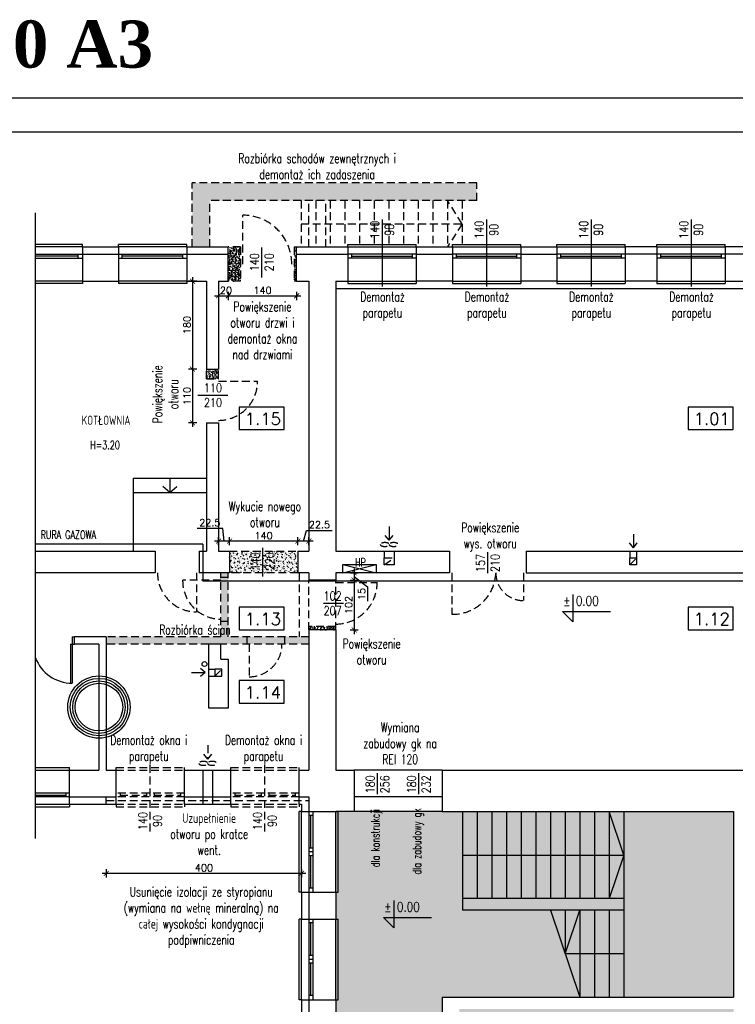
# Model space of a CAD drawing. Header units: millimetres. Extents: x 31969 to 285678, y -69766 to -1123.
# Tile 67 of 176: x 140281 to 141747, y -14344 to -12328. Entities that reach past the tile are written whole.
import ezdxf
from ezdxf.enums import TextEntityAlignment as Align
from ezdxf.lldxf.tags import DXFTag

# ---------------------------------------------------------------- set-up
doc = ezdxf.new("R2010")
doc.units = ezdxf.units.MM
doc.linetypes.add('KRE_16_8', pattern=[24, 16, -8])
for name, color, linetype in [('a-biblioteka', 251, 'Continuous'), ('a-izolacja 1', 3, 'Continuous'), ('a-koty', 1, 'Continuous'), ('a-opis 1', 3, 'Continuous'), ('a-opis 2', 1, 'Continuous'), ('a-opis 3', 15, 'Continuous'), ('a-opis stolarki 1', 3, 'Continuous'), ('a-przekrój 1', 3, 'Continuous'), ('a-ramka', 7, 'Continuous'), ('a-schody', 3, 'Continuous'), ('a-stolarka istniejąca', 3, 'Continuous'), ('a-stolarka okienna', 3, 'Continuous'), ('a-szkło', 4, 'Continuous'), ('a-szraf', 252, 'Continuous'), ('a-wentylacja', 3, 'Continuous'), ('a-wyburzenia i rozbiórki', 152, 'KRE_16_8'), ('a-wymiary', 11, 'Continuous'), ('a-ściany istniejące murowane', 6, 'Continuous')]:
    doc.layers.add(name, color=color, linetype=linetype)
doc.layers.add('a-pomocnicza', color=42, linetype='Continuous', plot=False)
doc.styles.add('MAREK', font='simplex.shx')
doc.styles.add('RS01507', font='romans.shx', dxfattribs={"width": 0.7, "height": 0.15})
doc.styles.add('STYLE2', font='timesbd.ttf')
doc.styles.add('WYMIAR', font='romans.shx', dxfattribs={"width": 0.8})
tags = doc.linetypes.add('DASHED', pattern=[0.75, 0.5, -0.25]).pattern_tags.tags
tags[6:7] = [DXFTag(74, 4), DXFTag(75, 0), DXFTag(340, '0'), DXFTag(46, 1.0), DXFTag(50, 0.0), DXFTag(44, 0.0), DXFTag(45, 0.0)]
tags[4:5] = [DXFTag(74, 4), DXFTag(75, 0), DXFTag(340, '0'), DXFTag(46, 1.0), DXFTag(50, 0.0), DXFTag(44, 0.0), DXFTag(45, 0.0)]
doc.dimstyles.new('MAREK', dxfattribs={"dimscale": 0.85, "dimtxt": 17, "dimasz": 12, "dimexe": 10, "dimexo": 0.625, "dimgap": 5, "dimtad": 1, "dimdec": 1, "dimdsep": 46, "dimtxsty": 'MAREK', "dimblk1": 'ARCHTICK', "dimblk2": 'ARCHTICK', "dimsah": 1, "dimcen": 2.5, "dimdle": 10, "dimadec": 0, "dimazin": 0, "dimtfac": 1, "dimtdec": 1, "dimtmove": 1, "dimatfit": 3, "dimldrblk": 'ARCHTICK', "dimfxl": 10, "dimfxlon": 1, "dimtolj": 1, "dimtzin": 0, "dimarcsym": 0})

# ---------------------------------------------------------------- blocks, each defined once
blk = doc.blocks.new('_ARCHTICK')
at = {"color": 0, "linetype": 'ByBlock', "const_width": 0.15}
blk.add_lwpolyline([(-0.5, -0.5), (0.5, 0.5)], dxfattribs=at)
blk = doc.blocks.new('*D56')
at = {"layer": 'a-wymiary', "color": 0, "lineweight": -2, "ltscale": 100}
for p, q in [((140957.4, -13460.6), (140974.4, -13460.6)), ((140965.9, -13452.1), (140965.9, -13484.1)), ((140957.4, -13475.6), (140974.4, -13475.6)), ((140965.9, -13468.1), (140993, -13489.4)), ((140993, -13489.4), (140993, -13518.6))]:
    blk.add_line(p, q, dxfattribs=at)
at = {"layer": 'DEFPOINTS', "color": 0, "ltscale": 100}
for p in [(140928.1, -13460.6), (140928.1, -13475.6), (140965.9, -13475.6)]:
    blk.add_point(p, dxfattribs=at)
at = {"layer": 'a-wymiary', "color": 0, "lineweight": -2, "ltscale": 100, "xscale": 10.2, "yscale": 10.2, "zscale": 10.2}
for p, rotation in [((140965.9, -13460.6), 90), ((140965.9, -13475.6), 270)]:
    blk.add_blockref('_ARCHTICK', p, dxfattribs=dict(at, rotation=rotation))
at = {"layer": 'a-wymiary', "color": 0, "ltscale": 100, "insert": (140981.5, -13504), "char_height": 14.45, "attachment_point": 5, "rotation": 90, "style": 'MAREK'}
blk.add_mtext('\\A1;15', dxfattribs=at)
blk = doc.blocks.new('*D57')
at = {"layer": 'a-wymiary', "color": 0, "lineweight": -2, "ltscale": 100}
for p, q in [((140957.4, -13475.6), (140974.4, -13475.6)), ((140965.9, -13467.1), (140965.9, -13586.1)), ((140957.4, -13577.6), (140974.4, -13577.6))]:
    blk.add_line(p, q, dxfattribs=at)
at = {"layer": 'DEFPOINTS', "color": 0, "ltscale": 100}
for p in [(140928.1, -13475.6), (140928.1, -13577.6), (140965.9, -13577.6)]:
    blk.add_point(p, dxfattribs=at)
at = {"layer": 'a-wymiary', "color": 0, "lineweight": -2, "ltscale": 100, "xscale": 10.2, "yscale": 10.2, "zscale": 10.2}
for p, rotation in [((140965.9, -13475.6), 90), ((140965.9, -13577.6), 270)]:
    blk.add_blockref('_ARCHTICK', p, dxfattribs=dict(at, rotation=rotation))
at = {"layer": 'a-wymiary', "color": 0, "ltscale": 100, "insert": (140954.4, -13526.6), "char_height": 14.45, "attachment_point": 5, "rotation": 90, "style": 'MAREK'}
blk.add_mtext('\\A1;102', dxfattribs=at)
blk = doc.blocks.new('*D134')
at = {"layer": 'a-wymiary', "color": 0, "lineweight": -2, "ltscale": 100}
for p, q in [((140634.8, -12855.1), (140634.8, -13052.1)), ((140643.3, -12863.6), (140626.3, -12863.6)), ((140643.3, -13043.6), (140626.3, -13043.6))]:
    blk.add_line(p, q, dxfattribs=at)
at = {"layer": 'DEFPOINTS', "color": 0, "ltscale": 100}
for p in [(140663.1, -12863.6), (140634.8, -13043.6), (140663.1, -13043.6)]:
    blk.add_point(p, dxfattribs=at)
at = {"layer": 'a-wymiary', "color": 0, "lineweight": -2, "ltscale": 100, "xscale": 10.2, "yscale": 10.2, "zscale": 10.2}
for p, rotation in [((140634.8, -12863.6), 90), ((140634.8, -13043.6), 270)]:
    blk.add_blockref('_ARCHTICK', p, dxfattribs=dict(at, rotation=rotation))
at = {"layer": 'a-wymiary', "color": 0, "ltscale": 100, "insert": (140623.3, -12953.6), "char_height": 14.45, "attachment_point": 5, "rotation": 90, "style": 'MAREK'}
blk.add_mtext('\\A1;180', dxfattribs=at)
blk = doc.blocks.new('*D135')
at = {"layer": 'a-wymiary', "color": 0, "lineweight": -2, "ltscale": 100}
for p, q in [((140634.8, -13035.1), (140634.8, -13162.1)), ((140643.3, -13043.6), (140626.3, -13043.6)), ((140643.3, -13153.6), (140626.3, -13153.6))]:
    blk.add_line(p, q, dxfattribs=at)
at = {"layer": 'DEFPOINTS', "color": 0, "ltscale": 100}
for p in [(140663.1, -13043.6), (140634.8, -13153.6), (140663.1, -13153.6)]:
    blk.add_point(p, dxfattribs=at)
at = {"layer": 'a-wymiary', "color": 0, "lineweight": -2, "ltscale": 100, "xscale": 10.2, "yscale": 10.2, "zscale": 10.2}
for p, rotation in [((140634.8, -13043.6), 90), ((140634.8, -13153.6), 270)]:
    blk.add_blockref('_ARCHTICK', p, dxfattribs=dict(at, rotation=rotation))
at = {"layer": 'a-wymiary', "color": 0, "ltscale": 100, "insert": (140623.3, -13098.6), "char_height": 14.45, "attachment_point": 5, "rotation": 90, "style": 'MAREK'}
blk.add_mtext('\\A1;110', dxfattribs=at)
blk = doc.blocks.new('*D136')
at = {"layer": 'a-wymiary', "color": 0, "lineweight": -2, "ltscale": 100}
for p, q in [((140861.8, -13395.9), (140868.5, -13373.8)), ((140868.5, -13373.8), (140921, -13373.8)), ((140881.6, -13395.9), (140842.1, -13395.9)), ((140850.6, -13404.4), (140850.6, -13387.4)), ((140873.1, -13404.4), (140873.1, -13387.4))]:
    blk.add_line(p, q, dxfattribs=at)
at = {"layer": 'DEFPOINTS', "color": 0, "ltscale": 100}
for p in [(140850.6, -13395.9), (140850.6, -13416.6), (140873.1, -13416.6)]:
    blk.add_point(p, dxfattribs=at)
at = {"layer": 'a-wymiary', "color": 0, "lineweight": -2, "ltscale": 100, "xscale": 10.2, "yscale": 10.2, "zscale": 10.2, "rotation": 180}
blk.add_blockref('_ARCHTICK', (140850.6, -13395.9), dxfattribs=at)
at = {"layer": 'a-wymiary', "color": 0, "lineweight": -2, "ltscale": 100, "xscale": 10.2, "yscale": 10.2, "zscale": 10.2}
blk.add_blockref('_ARCHTICK', (140873.1, -13395.9), dxfattribs=at)
at = {"layer": 'a-wymiary', "color": 0, "ltscale": 100, "insert": (140894.7, -13362.3), "char_height": 14.45, "attachment_point": 5, "style": 'MAREK'}
blk.add_mtext('\\A1;22.5', dxfattribs=at)
blk = doc.blocks.new('*D137')
at = {"layer": 'a-wymiary', "color": 0, "lineweight": -2, "ltscale": 100}
for p, q in [((140859.1, -13395.9), (140702.1, -13395.9)), ((140710.6, -13404.4), (140710.6, -13387.4)), ((140850.6, -13404.4), (140850.6, -13387.4))]:
    blk.add_line(p, q, dxfattribs=at)
at = {"layer": 'DEFPOINTS', "color": 0, "ltscale": 100}
for p in [(140710.6, -13395.9), (140710.6, -13416.6), (140850.6, -13416.6)]:
    blk.add_point(p, dxfattribs=at)
at = {"layer": 'a-wymiary', "color": 0, "lineweight": -2, "ltscale": 100, "xscale": 10.2, "yscale": 10.2, "zscale": 10.2, "rotation": 180}
blk.add_blockref('_ARCHTICK', (140710.6, -13395.9), dxfattribs=at)
at = {"layer": 'a-wymiary', "color": 0, "lineweight": -2, "ltscale": 100, "xscale": 10.2, "yscale": 10.2, "zscale": 10.2}
blk.add_blockref('_ARCHTICK', (140850.6, -13395.9), dxfattribs=at)
at = {"layer": 'a-wymiary', "color": 0, "ltscale": 100, "insert": (140780.6, -13384.4), "char_height": 14.45, "attachment_point": 5, "style": 'MAREK'}
blk.add_mtext('\\A1;140', dxfattribs=at)
blk = doc.blocks.new('*D138')
at = {"layer": 'a-wymiary', "color": 0, "lineweight": -2, "ltscale": 100}
for p, q in [((140696.6, -13369.7), (140644, -13369.7)), ((140699.3, -13395.9), (140696.6, -13369.7)), ((140719.1, -13395.9), (140679.6, -13395.9)), ((140688.1, -13404.4), (140688.1, -13387.4)), ((140710.6, -13404.4), (140710.6, -13387.4))]:
    blk.add_line(p, q, dxfattribs=at)
at = {"layer": 'DEFPOINTS', "color": 0, "ltscale": 100}
for p in [(140688.1, -13395.9), (140688.1, -13416.6), (140710.6, -13416.6)]:
    blk.add_point(p, dxfattribs=at)
at = {"layer": 'a-wymiary', "color": 0, "lineweight": -2, "ltscale": 100, "xscale": 10.2, "yscale": 10.2, "zscale": 10.2, "rotation": 180}
blk.add_blockref('_ARCHTICK', (140688.1, -13395.9), dxfattribs=at)
at = {"layer": 'a-wymiary', "color": 0, "lineweight": -2, "ltscale": 100, "xscale": 10.2, "yscale": 10.2, "zscale": 10.2}
blk.add_blockref('_ARCHTICK', (140710.6, -13395.9), dxfattribs=at)
at = {"layer": 'a-wymiary', "color": 0, "ltscale": 100, "insert": (140670.3, -13358.2), "char_height": 14.45, "attachment_point": 5, "style": 'MAREK'}
blk.add_mtext('\\A1;22.5', dxfattribs=at)
blk = doc.blocks.new('*D144')
at = {"layer": 'a-wymiary', "color": 0, "lineweight": -2, "ltscale": 100}
for p, q in [((140679.6, -12893.7), (140716.6, -12893.7)), ((140688.1, -12885.2), (140688.1, -12902.2)), ((140708.1, -12885.2), (140708.1, -12902.2))]:
    blk.add_line(p, q, dxfattribs=at)
at = {"layer": 'DEFPOINTS', "color": 0, "ltscale": 100}
for p in [(140688.1, -12863.6), (140708.1, -12863.6), (140708.1, -12893.7)]:
    blk.add_point(p, dxfattribs=at)
at = {"layer": 'a-wymiary', "color": 0, "lineweight": -2, "ltscale": 100, "xscale": 10.2, "yscale": 10.2, "zscale": 10.2, "rotation": 180}
blk.add_blockref('_ARCHTICK', (140688.1, -12893.7), dxfattribs=at)
at = {"layer": 'a-wymiary', "color": 0, "lineweight": -2, "ltscale": 100, "xscale": 10.2, "yscale": 10.2, "zscale": 10.2}
blk.add_blockref('_ARCHTICK', (140708.1, -12893.7), dxfattribs=at)
at = {"layer": 'a-wymiary', "color": 0, "ltscale": 100, "insert": (140703.1, -12882.3), "char_height": 14.45, "attachment_point": 5, "style": 'MAREK'}
blk.add_mtext('\\A1;20', dxfattribs=at)
blk = doc.blocks.new('*D145')
at = {"layer": 'a-wymiary', "color": 0, "lineweight": -2, "ltscale": 100}
for p, q in [((140699.6, -12893.7), (140856.6, -12893.7)), ((140708.1, -12885.2), (140708.1, -12902.2)), ((140848.1, -12885.2), (140848.1, -12902.2))]:
    blk.add_line(p, q, dxfattribs=at)
at = {"layer": 'DEFPOINTS', "color": 0, "ltscale": 100}
for p in [(140708.1, -12863.6), (140848.1, -12863.6), (140848.1, -12893.7)]:
    blk.add_point(p, dxfattribs=at)
at = {"layer": 'a-wymiary', "color": 0, "lineweight": -2, "ltscale": 100, "xscale": 10.2, "yscale": 10.2, "zscale": 10.2, "rotation": 180}
blk.add_blockref('_ARCHTICK', (140708.1, -12893.7), dxfattribs=at)
at = {"layer": 'a-wymiary', "color": 0, "lineweight": -2, "ltscale": 100, "xscale": 10.2, "yscale": 10.2, "zscale": 10.2}
blk.add_blockref('_ARCHTICK', (140848.1, -12893.7), dxfattribs=at)
at = {"layer": 'a-wymiary', "color": 0, "ltscale": 100, "insert": (140778.1, -12882.3), "char_height": 14.45, "attachment_point": 5, "style": 'MAREK'}
blk.add_mtext('\\A1;140', dxfattribs=at)
blk = doc.blocks.new('*D160')
at = {"layer": 'a-wymiary', "color": 0, "lineweight": -2, "ltscale": 100}
for p, q in [((140458.1, -14067.7), (140458.1, -14084.7)), ((140858.1, -14067.7), (140858.1, -14084.7)), ((140866.6, -14076.2), (140449.6, -14076.2))]:
    blk.add_line(p, q, dxfattribs=at)
at = {"layer": 'DEFPOINTS', "color": 0, "ltscale": 100}
for p in [(140458.1, -13924), (140858.1, -14004.8), (140458.1, -14076.2)]:
    blk.add_point(p, dxfattribs=at)
at = {"layer": 'a-wymiary', "color": 0, "lineweight": -2, "ltscale": 100, "xscale": 10.2, "yscale": 10.2, "zscale": 10.2, "rotation": 180}
blk.add_blockref('_ARCHTICK', (140458.1, -14076.2), dxfattribs=at)
at = {"layer": 'a-wymiary', "color": 0, "lineweight": -2, "ltscale": 100, "xscale": 10.2, "yscale": 10.2, "zscale": 10.2}
blk.add_blockref('_ARCHTICK', (140858.1, -14076.2), dxfattribs=at)
at = {"layer": 'a-wymiary', "color": 0, "ltscale": 100, "insert": (140658.1, -14064.7), "char_height": 14.45, "attachment_point": 5, "style": 'MAREK'}
blk.add_mtext('\\A1;400', dxfattribs=at)

msp = doc.modelspace()

# ---------------------------------------------------------------- hatches: boundary and pattern name
at = {"layer": 'a-szraf', "ltscale": 30}
h = msp.add_hatch(dxfattribs=at)
h.set_pattern_fill('DOTS', color=256, scale=3)
h.set_pattern_definition([(0, (0, -6601.763), (2.38125, 4.7625), [0, -4.7625])])
h.paths.add_polyline_path([(141743.07, -14353.63), (141181.07, -14353.63), (141181.07, -14592.13), (141743.07, -14592.13)])
h.paths.add_polyline_path([(141743.07, -13949.63), (140928.07, -13949.63), (140928.07, -14329.63), (141146.07, -14329.63), (141743.07, -14329.63)])
h.paths.add_polyline_path([(141146.07, -14329.63), (140928.07, -14329.63), (140928.07, -14592.13), (141146.07, -14592.13)])
at = {"layer": 'a-wyburzenia i rozbiórki'}
h = msp.add_hatch(dxfattribs=at)
h.set_pattern_fill('AR-CONC', color=256, scale=0.05, style=0)
h.paths.add_polyline_path([(140634.07, -12662.63), (140634.07, -12793.63), (140670.07, -12793.63), (140670.07, -12698.63), (141217.07, -12698.63), (141217.07, -12662.63)])
h = msp.add_hatch(dxfattribs=at)
h.set_pattern_fill('AR-CONC', color=256, scale=0.05, style=0)
h.paths.add_polyline_path([(140848.07, -12863.63), (140848.07, -12793.63), (140843.07, -12793.63), (140843.07, -12863.63)])
h.paths.add_polyline_path([(140733.07, -12793.63), (140708.07, -12793.63), (140708.07, -12863.63), (140733.07, -12863.63)])
h = msp.add_hatch(dxfattribs=at)
h.set_pattern_fill('AR-CONC', color=256, scale=0.05, style=0)
h.paths.add_polyline_path([(140688.07, -13043.63), (140663.07, -13043.63), (140663.07, -13063.63), (140688.07, -13063.63)])
h = msp.add_hatch(dxfattribs=at)
h.set_pattern_fill('AR-CONC', color=256, scale=0.05, style=0)
h.paths.add_polyline_path([(140850.57, -13460.63), (140850.57, -13416.63), (140710.57, -13416.63), (140710.57, -13460.63)])
h = msp.add_hatch(dxfattribs=at)
h.set_pattern_fill('AR-CONC', color=256, scale=0.05, style=0)
h.paths.add_polyline_path([(140823.07, -13591.63), (140823.07, -13606.63), (140873.07, -13606.63), (140873.07, -13591.63)])
h.paths.add_polyline_path([(140746.07, -13591.63), (140746.07, -13606.63), (140823.07, -13606.63), (140823.07, -13591.63)])
h.paths.add_polyline_path([(140708.07, -13591.63), (140708.07, -13560.63), (140693.07, -13560.63), (140693.07, -13591.63), (140458.07, -13591.63), (140458.07, -13606.63), (140668.07, -13606.63), (140693.07, -13606.63), (140746.07, -13606.63), (140746.07, -13591.63)])
h.paths.add_polyline_path([(140693.07, -13560.63), (140708.07, -13560.63), (140708.07, -13478.08), (140693.07, -13478.08)])
h.paths.add_polyline_path([(140708.07, -13470.63), (140708.07, -13460.63), (140693.07, -13460.63), (140693.07, -13470.63)])
h.paths.add_polyline_path([(140708.07, -13478.08), (140708.07, -13470.63), (140693.07, -13470.63), (140693.07, -13478.08)])
h = msp.add_hatch(dxfattribs=at)
h.set_pattern_fill('AR-CONC', color=256, scale=0.05, style=0)
h.paths.add_polyline_path([(140928.07, -13570.63), (140873.07, -13570.63), (140873.07, -13577.63), (140928.07, -13577.63)])

# ---------------------------------------------------------------- linework, layer by layer
at = {"layer": 'a-biblioteka', "ltscale": 0.5}
for p, q in [((140942.98, -13443.76), (141011.24, -13460.63)), ((140942.98, -13460.63), (141011.24, -13443.76))]:
    msp.add_line(p, q, dxfattribs=at)
msp.add_lwpolyline([(141011.24, -13460.63), (140942.98, -13460.63), (140942.98, -13443.76), (141011.24, -13443.76)], close=True, dxfattribs=at)
at = {"layer": 'a-izolacja 1'}
for p, q in [((140409.07, -12808.63), (140483.07, -12808.63)), ((140623.07, -12808.63), (140708.07, -12808.63)), ((140848.07, -12808.63), (140953.07, -12808.63)), ((141093.07, -12808.63), (141167.07, -12808.63)), ((141307.07, -12808.63), (141381.07, -12808.63)), ((141586.07, -12808.63), (141521.07, -12808.63)), ((141834.07, -12808.63), (141726.07, -12808.63)), ((140383.07, -13919.63), (140478.07, -13919.63)), ((140458.07, -13934.63), (140458.07, -13919.63)), ((140618.07, -13919.63), (140713.07, -13919.63)), ((140853.07, -13919.63), (140873.07, -13919.63)), ((140873.07, -13919.63), (140873.07, -13949.63)), ((140873.07, -14114.63), (140873.07, -14169.63)), ((140873.07, -14334.63), (140873.07, -14389.63))]:
    msp.add_line(p, q, dxfattribs=at)
at = {"layer": 'a-koty'}
for points in [[(141413.73, -13505.19), (141413.73, -13561.06), (141392.51, -13539.84), (141491.16, -13539.84)], [(141047.1, -14131.68), (141047.1, -14187.55), (141025.88, -14166.32), (141124.53, -14166.32)]]:
    msp.add_lwpolyline(points, dxfattribs=at)
at = {"layer": 'a-opis 3'}
for points in [[(140822.51, -13121.26), (140730.6, -13121.26), (140730.6, -13167.49), (140822.51, -13167.49)], [(141741.97, -13121.26), (141650.05, -13121.26), (141650.05, -13167.49), (141741.97, -13167.49)], [(140822.51, -13531.07), (140730.6, -13531.07), (140730.6, -13577.31), (140822.51, -13577.31)], [(141741.97, -13531.07), (141650.05, -13531.07), (141650.05, -13577.31), (141741.97, -13577.31)], [(140822.51, -13681.39), (140730.6, -13681.39), (140730.6, -13727.62), (140822.51, -13727.62)]]:
    msp.add_lwpolyline(points, close=True, dxfattribs=at)
at = {"layer": 'a-opis stolarki 1'}
for p, q in [((141023.07, -12737.42), (141023.07, -12874.54)), ((141237.07, -12737.42), (141237.07, -12874.54)), ((141451.07, -12737.42), (141451.07, -12874.54)), ((141656.07, -12737.42), (141656.07, -12874.54)), ((140776.87, -12856), (140776.87, -12794.71)), ((140645.49, -13097.29), (140706.78, -13097.29)), ((140778.23, -13409.75), (140778.23, -13468.37)), ((141239.57, -13459.29), (141239.57, -13418.25)), ((141239.57, -13461.29), (141239.57, -13420.25)), ((140903.19, -13523.13), (140944.24, -13523.13)), ((141013.57, -13912.14), (141013.57, -13871.09)), ((141013.57, -13914.14), (141013.57, -13873.09)), ((141098.57, -13912.14), (141098.57, -13871.09)), ((141098.57, -13914.14), (141098.57, -13873.09))]:
    msp.add_line(p, q, dxfattribs=at)
at = {"layer": 'a-pomocnicza', "ltscale": 100}
for radius in [63.76, 58.76, 53.76, 48.76]:
    msp.add_circle((140443.07, -13735.63), radius, dxfattribs=at)
at = {"layer": 'a-przekrój 1', "ltscale": 100}
msp.add_circle((140659.32, -13647.55), 5, dxfattribs=at)
at = {"layer": 'a-ramka', "ltscale": 0.5}
for points in [[(144061.38, -15458.17), (139861.38, -15458.17), (139861.38, -12488.17), (144061.38, -12488.17)], [(140111.38, -12558.17), (143991.38, -12558.17), (143991.38, -15388.17), (140111.38, -15388.17)]]:
    msp.add_lwpolyline(points, close=True, dxfattribs=at)
at = {"layer": 'a-schody'}
for p, q in [((140513.07, -13266.63), (140513.07, -13416.63)), ((140513.07, -13266.63), (140663.07, -13266.63)), ((140588.07, -13296.63), (140573.73, -13284.02)), ((140588.07, -13266.63), (140588.07, -13296.63)), ((140588.07, -13296.63), (140602.41, -13284.02)), ((140513.07, -13296.63), (140663.07, -13296.63)), ((141188.07, -13949.63), (141188.07, -14127.63)), ((141218.07, -13949.63), (141218.07, -14127.63)), ((141248.07, -13949.63), (141248.07, -14127.63)), ((141278.07, -13949.63), (141278.07, -14127.63)), ((141308.07, -13949.63), (141308.07, -14127.63)), ((141338.07, -13949.63), (141338.07, -14127.63)), ((141368.07, -13949.63), (141368.07, -14127.63)), ((141398.07, -13949.63), (141398.07, -14127.63)), ((141428.07, -13949.63), (141428.07, -14127.63)), ((141458.07, -13949.63), (141458.07, -14127.63)), ((141488.07, -13949.63), (141488.07, -14127.63)), ((141518.07, -14038.63), (141488.07, -13949.63)), ((141518.07, -13949.63), (141518.07, -14127.63)), ((141188.07, -14038.63), (141518.07, -14038.63)), ((141518.07, -14038.63), (141488.07, -14127.63)), ((141518.07, -14127.63), (141188.07, -14127.63)), ((141188.07, -14127.63), (141188.07, -14151.63)), ((141518.07, -14127.63), (141518.07, -14151.63)), ((141518.07, -14151.63), (141188.07, -14151.63)), ((141368.07, -14151.63), (141428.07, -14329.63)), ((141398.07, -14151.63), (141398.07, -14240.63)), ((141398.07, -14240.63), (141428.07, -14151.63)), ((141428.07, -14151.63), (141428.07, -14329.63)), ((141458.07, -14151.63), (141458.07, -14329.63)), ((141488.07, -14151.63), (141488.07, -14329.63)), ((141518.07, -14151.63), (141518.07, -14329.63)), ((141518.07, -14240.63), (141398.07, -14240.63))]:
    msp.add_line(p, q, dxfattribs=at)
at = {"layer": 'a-stolarka istniejąca', "ltscale": 40}
for p, q in [((140385.07, -13606.63), (140385.07, -13686.57)), ((140385.07, -13606.63), (140388.07, -13606.63)), ((140388.07, -13591.63), (140388.07, -13606.63)), ((140388.07, -13591.63), (140393.07, -13591.63)), ((140388.07, -13606.63), (140393.07, -13606.63)), ((140388.07, -13606.63), (140393.07, -13606.63)), ((140388.07, -13606.63), (140388.07, -13686.63))]:
    msp.add_line(p, q, dxfattribs=at)
msp.add_arc((140388.07, -13606.63), 80, 200.36413, 270, dxfattribs=at)
at = {"layer": 'a-stolarka okienna', "ltscale": 40}
for p, q in [((140409.07, -12788.63), (140313.07, -12788.63)), ((140409.07, -12793.63), (140409.07, -12788.63)), ((140483.07, -12793.63), (140483.07, -12788.63)), ((140623.07, -12788.63), (140483.07, -12788.63)), ((140623.07, -12793.63), (140623.07, -12788.63)), ((140953.07, -12793.63), (140953.07, -12788.63)), ((140953.07, -12788.63), (141093.07, -12788.63)), ((141093.07, -12793.63), (141093.07, -12788.63)), ((141167.07, -12793.63), (141167.07, -12788.63)), ((141167.07, -12788.63), (141307.07, -12788.63)), ((141307.07, -12793.63), (141307.07, -12788.63)), ((141381.07, -12793.63), (141381.07, -12788.63)), ((141381.07, -12788.63), (141521.07, -12788.63)), ((141521.07, -12793.63), (141521.07, -12788.63)), ((141586.07, -12793.63), (141586.07, -12788.63)), ((141586.07, -12788.63), (141726.07, -12788.63)), ((141726.07, -12793.63), (141726.07, -12788.63)), ((140409.07, -12868.63), (140313.07, -12868.63)), ((140409.07, -12863.63), (140409.07, -12868.63)), ((140483.07, -12863.63), (140483.07, -12868.63)), ((140623.07, -12868.63), (140483.07, -12868.63)), ((140623.07, -12863.63), (140623.07, -12868.63)), ((140953.07, -12863.63), (140953.07, -12868.63)), ((140953.07, -12868.63), (141093.07, -12868.63)), ((141093.07, -12863.63), (141093.07, -12868.63)), ((141167.07, -12863.63), (141167.07, -12868.63)), ((141167.07, -12868.63), (141307.07, -12868.63)), ((141307.07, -12863.63), (141307.07, -12868.63)), ((141381.07, -12863.63), (141381.07, -12868.63)), ((141381.07, -12868.63), (141521.07, -12868.63)), ((141521.07, -12863.63), (141521.07, -12868.63)), ((141586.07, -12863.63), (141586.07, -12868.63)), ((141586.07, -12868.63), (141726.07, -12868.63)), ((141726.07, -12863.63), (141726.07, -12868.63)), ((140313.07, -13859.63), (140383.07, -13859.63)), ((140383.07, -13864.63), (140383.07, -13859.63)), ((140313.07, -13939.63), (140383.07, -13939.63)), ((140383.07, -13934.63), (140383.07, -13939.63)), ((140858.07, -13949.63), (140853.07, -13949.63)), ((140853.07, -14114.63), (140853.07, -13949.63)), ((140928.07, -13949.63), (140933.07, -13949.63)), ((140933.07, -14114.63), (140933.07, -13949.63)), ((140858.07, -14114.63), (140853.07, -14114.63)), ((140928.07, -14114.63), (140933.07, -14114.63)), ((140858.07, -14169.63), (140853.07, -14169.63)), ((140853.07, -14334.63), (140853.07, -14169.63)), ((140928.07, -14169.63), (140933.07, -14169.63)), ((140933.07, -14334.63), (140933.07, -14169.63)), ((140858.07, -14334.63), (140853.07, -14334.63)), ((140928.07, -14334.63), (140933.07, -14334.63))]:
    msp.add_line(p, q, dxfattribs=at)
at = {"layer": 'a-stolarka okienna', "linetype": 'DASHED', "lineweight": 25, "ltscale": 20}
for p, q in [((140409.07, -12793.63), (140313.07, -12793.63)), ((140623.07, -12793.63), (140483.07, -12793.63)), ((140953.07, -12793.63), (141093.07, -12793.63)), ((141167.07, -12793.63), (141307.07, -12793.63)), ((141381.07, -12793.63), (141521.07, -12793.63)), ((141586.07, -12793.63), (141726.07, -12793.63)), ((140409.07, -12863.63), (140313.07, -12863.63)), ((140623.07, -12863.63), (140483.07, -12863.63)), ((140953.07, -12863.63), (141093.07, -12863.63)), ((141167.07, -12863.63), (141307.07, -12863.63)), ((141381.07, -12863.63), (141521.07, -12863.63)), ((141586.07, -12863.63), (141726.07, -12863.63)), ((140313.07, -13864.63), (140383.07, -13864.63)), ((140655.88, -13864.63), (140655.88, -13934.63)), ((140675.88, -13864.63), (140675.88, -13934.63)), ((140313.07, -13934.63), (140383.07, -13934.63)), ((140858.07, -14114.63), (140858.07, -13949.63)), ((140928.07, -14114.63), (140928.07, -13949.63)), ((140858.07, -14334.63), (140858.07, -14169.63)), ((140928.07, -14334.63), (140928.07, -14169.63))]:
    msp.add_line(p, q, dxfattribs=at)
at = {"layer": 'a-stolarka okienna'}
for p, q in [((140313.07, -12808.63), (140409.07, -12808.63)), ((140313.07, -12816.63), (140408.85, -12816.63)), ((140400.85, -12816.63), (140400.85, -12808.63)), ((140483.07, -12808.63), (140623.07, -12808.63)), ((140483.07, -12816.63), (140622.85, -12816.63)), ((140490.85, -12816.63), (140490.85, -12808.63)), ((140614.85, -12816.63), (140614.85, -12808.63)), ((141093.07, -12808.63), (140953.07, -12808.63)), ((141093.07, -12816.63), (140953.3, -12816.63)), ((140961.3, -12816.63), (140961.3, -12808.63)), ((141085.3, -12816.63), (141085.3, -12808.63)), ((141307.07, -12808.63), (141167.07, -12808.63)), ((141307.07, -12816.63), (141167.3, -12816.63)), ((141175.3, -12816.63), (141175.3, -12808.63)), ((141299.3, -12816.63), (141299.3, -12808.63)), ((141521.07, -12808.63), (141381.07, -12808.63)), ((141521.07, -12816.63), (141381.3, -12816.63)), ((141389.3, -12816.63), (141389.3, -12808.63)), ((141513.3, -12816.63), (141513.3, -12808.63)), ((141726.07, -12808.63), (141586.07, -12808.63)), ((141726.07, -12816.63), (141586.3, -12816.63)), ((141594.3, -12816.63), (141594.3, -12808.63)), ((141718.3, -12816.63), (141718.3, -12808.63)), ((140383.07, -13911.63), (140313.07, -13911.63)), ((140383.07, -13919.63), (140313.07, -13919.63)), ((140375.3, -13911.63), (140375.3, -13919.63)), ((140873.07, -13949.63), (140873.07, -14114.63)), ((140881.07, -13957.4), (140873.07, -13957.4)), ((140881.07, -13949.63), (140881.07, -14114.4)), ((140881.07, -14024.24), (140873.07, -14024.24)), ((140881.07, -14032.13), (140873.07, -14032.13)), ((140881.07, -14039.9), (140873.07, -14039.9)), ((140881.07, -14106.4), (140873.07, -14106.4)), ((140873.07, -14169.63), (140873.07, -14334.63)), ((140881.07, -14169.63), (140881.07, -14334.4)), ((140881.07, -14177.4), (140873.07, -14177.4)), ((140881.07, -14244.24), (140873.07, -14244.24)), ((140881.07, -14252.13), (140873.07, -14252.13)), ((140881.07, -14259.9), (140873.07, -14259.9)), ((140881.07, -14326.4), (140873.07, -14326.4))]:
    msp.add_line(p, q, dxfattribs=at)
at = {"layer": 'a-stolarka okienna', "linetype": 'DASHED', "lineweight": 25, "ltscale": 40}
for p, q in [((140928.07, -12878.63), (143121.07, -12878.63)), ((140656.09, -13402.24), (140313.07, -13402.24)), ((140656.09, -13402.24), (140656.09, -13478.08)), ((143522.33, -13478.08), (140656.09, -13478.08)), ((141146.07, -13864.63), (140966.07, -13864.63)), ((141146.07, -13919.63), (140966.07, -13919.63)), ((141146.07, -13949.63), (140966.07, -13949.63))]:
    msp.add_line(p, q, dxfattribs=at)
at = {"layer": 'a-szkło', "ltscale": 2}
for p, q in [((140400.85, -12812.63), (140313.07, -12812.63)), ((140614.85, -12812.63), (140490.85, -12812.63)), ((140961.3, -12812.63), (141085.3, -12812.63)), ((141175.3, -12812.63), (141299.3, -12812.63)), ((141389.3, -12812.63), (141513.3, -12812.63)), ((141594.3, -12812.63), (141718.3, -12812.63)), ((140313.07, -13915.63), (140375.3, -13915.63)), ((140877.07, -14024.24), (140877.07, -13957.4)), ((140877.07, -14106.4), (140877.07, -14039.9)), ((140877.07, -14244.24), (140877.07, -14177.4)), ((140877.07, -14326.4), (140877.07, -14259.9))]:
    msp.add_line(p, q, dxfattribs=at)
at = {"layer": 'a-wentylacja', "linetype": 'DASHED', "ltscale": 0.009}
for p, q in [((141037.8, -13394.02), (141029.65, -13384.27)), ((141037.8, -13365.9), (141037.8, -13394.02)), ((141037.8, -13394.02), (141045.95, -13384.27)), ((141537.8, -13381.26), (141537.8, -13409.38)), ((141537.8, -13409.38), (141529.65, -13399.63)), ((141537.8, -13409.38), (141545.95, -13399.63)), ((140632.71, -13664.9), (140660.83, -13664.9)), ((140660.83, -13664.9), (140651.08, -13656.75)), ((140660.83, -13664.9), (140651.08, -13673.05))]:
    msp.add_line(p, q, dxfattribs=at)
at = {"layer": 'a-wentylacja', "linetype": 'KRE_16_8'}
for p, q in [((141027.57, -13416.63), (141027.57, -13430.13)), ((141047.57, -13416.63), (141047.57, -13430.13)), ((141530.57, -13416.63), (141530.57, -13430.13)), ((141544.57, -13416.63), (141544.57, -13430.13)), ((141027.57, -13444.13), (141047.57, -13430.13)), ((141530.57, -13444.13), (141544.57, -13430.13)), ((140668.07, -13658.13), (140681.58, -13658.13)), ((140680.57, -13672.13), (140694.57, -13658.13)), ((140668.07, -13672.13), (140681.58, -13672.13))]:
    msp.add_line(p, q, dxfattribs=at)
for points in [[(141027.57, -13444.13), (141027.57, -13430.13), (141047.57, -13430.13), (141047.57, -13444.13)], [(141530.57, -13444.13), (141530.57, -13430.13), (141544.57, -13430.13), (141544.57, -13444.13)], [(140680.57, -13672.13), (140694.57, -13672.13), (140694.57, -13658.13), (140680.57, -13658.13)]]:
    msp.add_lwpolyline(points, close=True, dxfattribs=at)
at = {"layer": 'a-wyburzenia i rozbiórki'}
for p, q in [((140634.07, -12793.63), (140634.07, -12662.63)), ((141217.07, -12662.63), (140634.07, -12662.63)), ((141217.07, -12698.63), (141217.07, -12662.63)), ((140670.07, -12793.63), (140670.07, -12698.63)), ((141217.07, -12698.63), (140670.07, -12698.63)), ((140857.07, -12698.63), (140857.07, -12793.63)), ((140873.07, -12793.63), (140873.07, -12698.63)), ((140887.07, -12698.63), (140887.07, -12793.63)), ((140908.07, -12793.63), (140908.07, -12698.63)), ((140917.07, -12698.63), (140917.07, -12793.63)), ((140947.07, -12698.63), (140947.07, -12793.63)), ((140977.07, -12698.63), (140977.07, -12793.63)), ((141007.07, -12698.63), (141007.07, -12793.63)), ((141037.07, -12698.63), (141037.07, -12793.63)), ((141067.07, -12698.63), (141067.07, -12793.63)), ((141097.07, -12698.63), (141097.07, -12793.63)), ((141127.07, -12698.63), (141127.07, -12793.63)), ((141157.07, -12698.63), (141157.07, -12793.63)), ((141187.07, -12746.13), (141157.07, -12698.63)), ((141187.07, -12698.63), (141187.07, -12793.63)), ((140738.07, -12828.63), (140738.07, -12728.63)), ((140857.07, -12746.13), (141187.07, -12746.13)), ((141187.07, -12746.13), (141157.07, -12793.63)), ((140733.07, -12793.63), (140708.07, -12793.63)), ((140733.07, -12793.63), (140733.07, -12863.63)), ((140843.07, -12793.63), (140843.07, -12863.63)), ((140843.07, -12793.63), (140848.07, -12793.63)), ((140733.07, -12863.63), (140708.07, -12863.63)), ((140848.07, -12863.63), (140843.07, -12863.63)), ((140663.07, -13063.63), (140663.07, -13043.63)), ((140688.07, -13063.63), (140688.07, -13043.63)), ((140663.07, -13063.63), (140688.07, -13063.63)), ((140688.07, -13068.63), (140768.07, -13068.63)), ((140710.57, -13416.63), (140850.57, -13416.63)), ((140643.07, -13460.63), (140643.07, -13540.63)), ((140693.07, -13591.63), (140693.07, -13460.63)), ((140708.07, -13591.63), (140708.07, -13460.63)), ((140850.57, -13460.63), (140710.57, -13460.63)), ((140853.07, -13460.63), (140853.07, -13591.63)), ((141166.07, -13460.63), (141166.07, -13545.6)), ((141313.07, -13460.63), (141313.07, -13517.63)), ((140693.07, -13475.63), (140614.59, -13475.63)), ((140708.07, -13470.63), (140693.07, -13470.63)), ((140873.07, -13577.63), (140873.07, -13475.63)), ((140928.07, -13577.63), (140928.07, -13475.63)), ((140928.07, -13480.63), (141013.07, -13480.63)), ((140708.07, -13560.63), (140693.07, -13560.63)), ((140928.07, -13570.63), (140873.07, -13570.63)), ((140693.07, -13591.63), (140458.07, -13591.63)), ((140668.07, -13606.63), (140458.07, -13606.63)), ((140873.07, -13606.63), (140693.07, -13606.63)), ((140873.07, -13591.63), (140708.07, -13591.63)), ((140746.07, -13591.63), (140746.07, -13606.63)), ((140751.07, -13606.63), (140751.07, -13673.63)), ((140823.07, -13591.63), (140823.07, -13606.63)), ((140666.1, -13813.9), (140666.1, -13842.02)), ((140666.1, -13842.02), (140657.96, -13832.27)), ((140666.1, -13842.02), (140674.25, -13832.27)), ((140478.07, -13864.63), (140478.07, -13859.63)), ((140478.07, -13859.63), (140618.07, -13859.63)), ((140478.07, -13864.63), (140618.07, -13864.63)), ((140548.07, -13990.06), (140548.07, -13852.93)), ((140618.07, -13864.63), (140618.07, -13859.63)), ((140713.07, -13864.63), (140713.07, -13859.63)), ((140713.07, -13859.63), (140853.07, -13859.63)), ((140713.07, -13864.63), (140853.07, -13864.63)), ((140783.07, -13990.06), (140783.07, -13852.93)), ((140853.07, -13864.63), (140853.07, -13859.63)), ((140458.07, -13927.13), (140873.07, -13927.13)), ((140618.07, -13919.63), (140478.07, -13919.63)), ((140618.07, -13911.63), (140478.3, -13911.63)), ((140486.3, -13911.63), (140486.3, -13919.63)), ((140486.3, -13915.63), (140540.3, -13915.63)), ((140540.3, -13911.63), (140540.3, -13919.63)), ((140556.07, -13911.63), (140556.07, -13919.63)), ((140556.07, -13915.63), (140610.3, -13915.63)), ((140610.3, -13911.63), (140610.3, -13919.63)), ((140853.07, -13919.63), (140713.07, -13919.63)), ((140853.07, -13911.63), (140713.3, -13911.63)), ((140721.3, -13911.63), (140721.3, -13919.63)), ((140721.3, -13915.63), (140775.3, -13915.63)), ((140775.3, -13911.63), (140775.3, -13919.63)), ((140791.07, -13911.63), (140791.07, -13919.63)), ((140791.07, -13915.63), (140845.3, -13915.63)), ((140845.3, -13911.63), (140845.3, -13919.63)), ((140478.07, -13934.63), (140478.07, -13939.63)), ((140478.07, -13934.63), (140618.07, -13934.63)), ((140478.07, -13939.63), (140618.07, -13939.63)), ((140618.07, -13934.63), (140618.07, -13939.63)), ((140713.07, -13934.63), (140713.07, -13939.63)), ((140713.07, -13934.63), (140853.07, -13934.63)), ((140713.07, -13939.63), (140853.07, -13939.63)), ((140853.07, -13934.63), (140853.07, -13939.63))]:
    msp.add_line(p, q, dxfattribs=at)
for centre, radius, start, end in [((140738.07, -12828.63), 100, 0, 90), ((140688.07, -13068.63), 80, 270, 0), ((140643.07, -13460.63), 80, 180, 270), ((141168.07, -13457.57), 88.05, 268.69849, 358.01306), ((141313.07, -13460.63), 57, 180, 270), ((140693.07, -13477.13), 78.5, 178.90511, 270), ((140928.07, -13480.63), 85, 270, 0), ((140751.07, -13606.63), 67, 270, 0)]:
    msp.add_arc(centre, radius, start, end, dxfattribs=at)
at = {"layer": 'a-wyburzenia i rozbiórki', "extrusion": (0, 0, -1)}
for centre in [(141028.74, -13402.78), (141046.76, -13402.78), (140657.04, -13850.78), (140675.06, -13850.78)]:
    msp.add_ellipse(centre, major_axis=(-9.4, 0), ratio=0.4166685, dxfattribs=at)
at = {"layer": 'a-ściany istniejące murowane'}
for p, q in [((140313.07, -14004.63), (140313.07, -12723.63)), ((140409.07, -12793.63), (140483.07, -12793.63)), ((140409.07, -12793.63), (140409.07, -12863.63)), ((140483.07, -12793.63), (140483.07, -12863.63)), ((140623.07, -12793.63), (140708.07, -12793.63)), ((140623.07, -12793.63), (140623.07, -12863.63)), ((140708.07, -12863.63), (140708.07, -12793.63)), ((140848.07, -12793.63), (140953.07, -12793.63)), ((140848.07, -12863.63), (140848.07, -12793.63)), ((140953.07, -12793.63), (140953.07, -12863.63)), ((141093.07, -12793.63), (141093.07, -12863.63)), ((141093.07, -12793.63), (141167.07, -12793.63)), ((141167.07, -12793.63), (141167.07, -12863.63)), ((141307.07, -12793.63), (141307.07, -12863.63)), ((141307.07, -12793.63), (141381.07, -12793.63)), ((141381.07, -12793.63), (141381.07, -12863.63)), ((141521.07, -12793.63), (141521.07, -12863.63)), ((141586.07, -12793.63), (141521.07, -12793.63)), ((141586.07, -12793.63), (141586.07, -12863.63)), ((141726.07, -12793.63), (141726.07, -12863.63)), ((141834.07, -12793.63), (141726.07, -12793.63)), ((140409.07, -12863.63), (140483.07, -12863.63)), ((140623.07, -12863.63), (140663.07, -12863.63)), ((140663.07, -12863.63), (140663.07, -13043.63)), ((140688.07, -12863.63), (140708.07, -12863.63)), ((140688.07, -12863.63), (140688.07, -13043.63)), ((140848.07, -12863.63), (140873.07, -12863.63)), ((140873.07, -12863.63), (140873.07, -13416.63)), ((140928.07, -12863.63), (140953.07, -12863.63)), ((140928.07, -12863.63), (140928.07, -13416.63)), ((141167.07, -12863.63), (141093.07, -12863.63)), ((141381.07, -12863.63), (141307.07, -12863.63)), ((141586.07, -12863.63), (141521.07, -12863.63)), ((141726.07, -12863.63), (141834.07, -12863.63)), ((140663.07, -13043.63), (140688.07, -13043.63)), ((140663.07, -13153.63), (140663.07, -13416.63)), ((140663.07, -13153.63), (140688.07, -13153.63)), ((140688.07, -13153.63), (140688.07, -13416.63)), ((140313.07, -13416.63), (140558.07, -13416.63)), ((140558.07, -13416.63), (140558.07, -13460.63)), ((140648.07, -13416.63), (140663.07, -13416.63)), ((140648.07, -13416.63), (140648.07, -13460.63)), ((140688.07, -13416.63), (140710.57, -13416.63)), ((140710.57, -13416.63), (140710.57, -13460.63)), ((140850.57, -13416.63), (140850.57, -13460.63)), ((140850.57, -13416.63), (140873.07, -13416.63)), ((140928.07, -13416.63), (141161.07, -13416.63)), ((141161.07, -13416.63), (141161.07, -13460.63)), ((141318.07, -13416.63), (141318.07, -13460.63)), ((141318.07, -13416.63), (142127.07, -13416.63)), ((140558.07, -13460.63), (140313.07, -13460.63)), ((140710.57, -13460.63), (140648.07, -13460.63)), ((140873.07, -13460.63), (140850.57, -13460.63)), ((140873.07, -13460.63), (140873.07, -13475.63)), ((140928.07, -13460.63), (140928.07, -13475.63)), ((141161.07, -13460.63), (140928.07, -13460.63)), ((141318.07, -13460.63), (141986.07, -13460.63)), ((140928.07, -13475.63), (140873.07, -13475.63)), ((140873.07, -13577.63), (140873.07, -13864.63)), ((140928.07, -13577.63), (140873.07, -13577.63)), ((140928.07, -13577.63), (140928.07, -13864.63)), ((140393.07, -13606.63), (140393.07, -13591.63)), ((140458.07, -13591.63), (140393.07, -13591.63)), ((140443.07, -13606.63), (140393.07, -13606.63)), ((140443.07, -13606.63), (140443.07, -13864.63)), ((140458.07, -13591.63), (140458.07, -13864.63)), ((140668.07, -13737.63), (140668.07, -13606.63)), ((140693.07, -13606.63), (140668.07, -13606.63)), ((140693.07, -13637.63), (140693.07, -13606.63)), ((140693.07, -13637.63), (140708.07, -13637.63)), ((140708.07, -13637.63), (140708.07, -13737.63)), ((140708.07, -13737.63), (140668.07, -13737.63)), ((140383.07, -13864.63), (140443.07, -13864.63)), ((140383.07, -13934.63), (140383.07, -13864.63)), ((140458.07, -13864.63), (140478.07, -13864.63)), ((140478.07, -13934.63), (140478.07, -13864.63)), ((140618.07, -13864.63), (140713.07, -13864.63)), ((140618.07, -13934.63), (140618.07, -13864.63)), ((140713.07, -13934.63), (140713.07, -13864.63)), ((140853.07, -13864.63), (140873.07, -13864.63)), ((140853.07, -13934.63), (140853.07, -13864.63)), ((140928.07, -13864.63), (140966.07, -13864.63)), ((140966.07, -13864.63), (140966.07, -13949.63)), ((141146.07, -13864.63), (141831.07, -13864.63)), ((141146.07, -13864.63), (141146.07, -13949.63)), ((140383.07, -13934.63), (140478.07, -13934.63)), ((140618.07, -13934.63), (140713.07, -13934.63)), ((140853.07, -13934.63), (140858.07, -13934.63)), ((140858.07, -13934.63), (140858.07, -13949.63)), ((140858.07, -13949.63), (140928.07, -13949.63)), ((140966.07, -13949.63), (140928.07, -13949.63)), ((141146.07, -13949.63), (141743.07, -13949.63)), ((141743.07, -13949.63), (141743.07, -14329.63)), ((140858.07, -14114.63), (140858.07, -14169.63)), ((140858.07, -14114.63), (140928.07, -14114.63)), ((140928.07, -14114.63), (140928.07, -14169.63)), ((140858.07, -14169.63), (140928.07, -14169.63)), ((141146.07, -14329.63), (141743.07, -14329.63)), ((141146.07, -14329.63), (141146.07, -14592.13)), ((140858.07, -14334.63), (140858.07, -14389.63)), ((140858.07, -14334.63), (140928.07, -14334.63)), ((140928.07, -14334.63), (140928.07, -14389.63))]:
    msp.add_line(p, q, dxfattribs=at)

# ---------------------------------------------------------------- texts
at = {"layer": 'a-koty', "char_height": 19.8, "width": 462.9754, "attachment_point": 1, "style": 'WYMIAR'}
for insert in [(141393.94, -13508.33), (141027.31, -14134.82)]:
    msp.add_mtext('%%P 0.00', dxfattribs=dict(at, insert=insert))
at = {"layer": 'a-opis 1', "ltscale": 40, "style": 'RS01507', "width": 0.7}
for s, height, p in [('KOTŁOWNIA', 18.813, (140407.78, -13157.79)), (' H=3.20', 17.103, (140417.14, -13207.7))]:
    msp.add_text(s, height=height, dxfattribs=at).set_placement(p)
for s, height, p in [('RURA GAZOWA', 17.1027, (140323.75, -13382.93)), ('HP', 17.103, (140967.88, -13439.37))]:
    msp.add_text(s, height=height, dxfattribs=at).set_placement(p, align=Align.MIDDLE_LEFT)
for s, p in [('dla konstrukcji', (141009.32, -14063.38)), ('dla zabudowy gk', (141094.32, -14078.39))]:
    msp.add_text(s, height=17.1027, rotation=90, dxfattribs=at).set_placement(p, align=Align.MIDDLE_LEFT)
at = {"layer": 'a-opis 2', "ltscale": 40, "char_height": 19.613, "attachment_point": 7, "style": 'RS01507'}
for s, insert, width in [('\\pxqc;Rozbiórka schodów zewnętrznych i demontaż ich zadaszenia', (140714.54, -12654.6), 351.2848), ('\\pxqc,t5;Powiększenie\\Potworu drzwi i demontaż okna nad drzwiami', (140692.73, -13023.63), 170.6427), ('\\pxqc;Demontaż parapetu', (140939.45, -12944.56), 168.9019), ('\\pxqc;Demontaż parapetu', (141153.45, -12944.56), 168.9019), ('\\pxqc;Demontaż parapetu', (141367.45, -12944.56), 168.9019), ('\\pxqc;Demontaż parapetu', (141572.45, -12944.56), 168.9019), ('\\pxqc,t5;Wykucie nowego otworu', (140697.23, -13367.01), 171.5709), ('\\pxqc,t5;Powiększenie\\Pwys. otworu', (141170.68, -13417.02), 147.8908), ('\\pxqc,t5;Rozbiórka ścian', (140565.88, -13587), 147.8908), ('\\pxqc,t5;Powiększenie\\Potworu', (140927.73, -13648.27), 147.8908), ('\\pxqc,t5;Demontaż okna i parapetu', (140457.28, -13852.22), 176.005), ('\\pxqc,t5;Demontaż okna i parapetu', (140692.28, -13852.22), 176.005), ('\\pxqc,t5;Wymiana zabudowy gk na REI 120', (140972.14, -13852.22), 176.005), ('\\pxqc,t5;Uzupełnienie otworu po kratce went.', (140581, -14038.12), 176.005), ('\\pxqc,t5;Usunięcie izolacji ze styropianu (wymiana na wełnę mineralną) na całej wysokości kondygnacji podpiwniczenia', (140472.14, -14228.31), 361.077)]:
    msp.add_mtext(s, dxfattribs=dict(at, insert=insert, width=width))
at = {"layer": 'a-opis 2', "ltscale": 40, "insert": (140605.51, -13169.1), "char_height": 19.613, "width": 147.8908, "attachment_point": 7, "rotation": 90, "style": 'RS01507'}
msp.add_mtext('\\pxqc,t5;Powiększenie\\Potworu', dxfattribs=at)
at = {"layer": 'a-opis 3', "style": 'MAREK'}
for s, p in [('1.15', (140742.07, -13157.79)), ('1.01', (141661.53, -13157.79)), ('1.13', (140742.07, -13567.61)), ('1.12', (141661.53, -13567.61)), ('1.14', (140742.07, -13717.92))]:
    msp.add_text(s, height=24.659, dxfattribs=at).set_placement(p)
at = {"layer": 'a-opis stolarki 1', "char_height": 18, "width": 35.8438, "rotation": 90, "style": 'WYMIAR'}
for s, insert, attachment_point in [('\\pxqc;\\P140\\P90', (141047.05, -12776.41), 7), ('\\pxqc;\\P140\\P90', (141261.05, -12776.41), 7), ('\\pxqc;\\P140\\P90', (141475.05, -12776.41), 7), ('\\pxqc;\\P140\\P90', (141680.05, -12776.41), 7), ('\\pxqc;\\P140\\P210', (140800.74, -12842.78), 7), ('\\pxqc;\\P140\\P220', (140802.21, -13419.17), 9), ('\\pxqc;\\P157\\P210', (141263.55, -13458.72), 7), ('\\pxqc;\\P180\\P256', (141037.56, -13911.56), 7), ('\\pxqc;\\P180\\P232', (141122.55, -13911.56), 7)]:
    msp.add_mtext(s, dxfattribs=dict(at, insert=insert, attachment_point=attachment_point))
at = {"layer": 'a-opis stolarki 1', "char_height": 18, "width": 35.8438, "attachment_point": 7, "style": 'WYMIAR'}
for s, insert in [('\\pxqc;\\P110\\P210', (140658.71, -13121.16)), ('\\pxqc;\\P102\\P207', (140903.77, -13547.11))]:
    msp.add_mtext(s, dxfattribs=dict(at, insert=insert))
at = {"layer": 'a-pomocnicza', "ltscale": 2, "insert": (139999.78, -12330.02), "char_height": 64.2978, "width": 1749.1512, "attachment_point": 1, "style": 'STYLE2'}
msp.add_mtext('\\pxql;{\\H1.5x;1:100 A3}', dxfattribs=at)
at = {"layer": 'a-wyburzenia i rozbiórki', "char_height": 18, "width": 35.8438, "attachment_point": 7, "rotation": 90, "style": 'WYMIAR'}
for insert in [(140572.05, -13986.94), (140807.05, -13986.94)]:
    msp.add_mtext('\\pxqc;\\P140\\P90', dxfattribs=dict(at, insert=insert))

# ---------------------------------------------------------------- dimensions: what is measured, and where the dimension line sits
at = {"layer": 'a-wymiary', "ltscale": 100}
for base, p1, p2, picture, middle in [((140634.81, -13043.63), (140663.07, -12863.63), (140663.07, -13043.63), '*D134', (140623.34, -12953.63)), ((140634.81, -13153.63), (140663.07, -13043.63), (140663.07, -13153.63), '*D135', (140623.34, -13098.63)), ((140965.86, -13577.63), (140928.07, -13475.63), (140928.07, -13577.63), '*D57', (140954.39, -13526.63))]:
    dim = msp.add_linear_dim(base=base, p1=p1, p2=p2, angle=90, dimstyle='MAREK', dxfattribs=at)
    dim.commit()
    dim.dimension.update_dxf_attribs({"geometry": picture, "text_midpoint": middle})
for base, p1, p2, picture, middle in [((140708.07, -12893.74), (140688.07, -12863.63), (140708.07, -12863.63), '*D144', (140703.07, -12893.74)), ((140688.07, -13395.87), (140710.57, -13416.63), (140688.07, -13416.63), '*D138', (140692.32, -13369.66))]:
    dim = msp.add_linear_dim(base=base, p1=p1, p2=p2, dimstyle='MAREK', dxfattribs=at)
    dim.commit()
    dim.dimension.update_dxf_attribs({"geometry": picture, "text_midpoint": middle, "dimtype": 160})
for base, p1, p2, picture, middle in [((140848.07, -12893.74), (140708.07, -12863.63), (140848.07, -12863.63), '*D145', (140778.07, -12882.27)), ((140850.57, -13395.87), (140873.07, -13416.63), (140850.57, -13416.63), '*D136', (140872.7, -13362.3)), ((140710.57, -13395.87), (140850.57, -13416.63), (140710.57, -13416.63), '*D137', (140780.57, -13384.4)), ((140458.07, -14076.22), (140858.07, -14004.76), (140458.07, -13924.03), '*D160', (140658.07, -14064.75))]:
    dim = msp.add_linear_dim(base=base, p1=p1, p2=p2, dimstyle='MAREK', dxfattribs=at)
    dim.commit()
    dim.dimension.update_dxf_attribs({"geometry": picture, "text_midpoint": middle})
dim = msp.add_linear_dim(base=(140965.86, -13475.63), p1=(140928.07, -13460.63), p2=(140928.07, -13475.63), angle=90, dimstyle='MAREK', dxfattribs=at)
dim.commit()
dim.dimension.update_dxf_attribs({"geometry": '*D56', "text_midpoint": (140992.97, -13493.66), "dimtype": 160})

doc.saveas('drawing.dxf')
